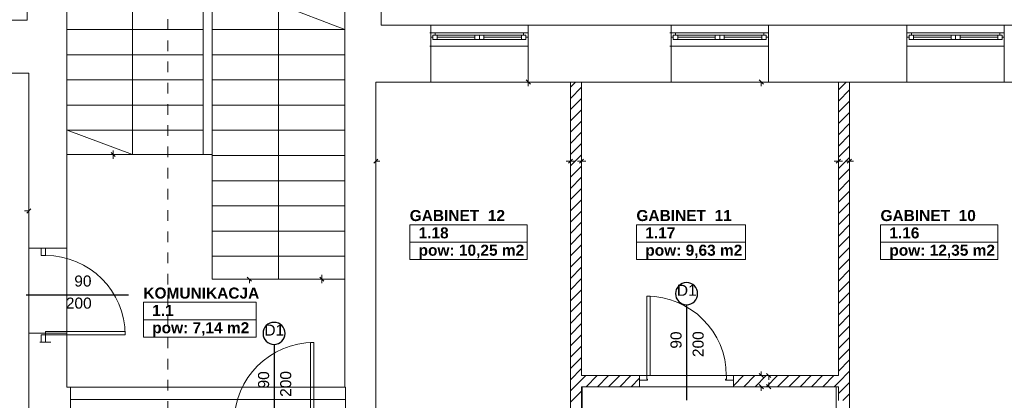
# Model space of a CAD drawing. Header units: millimetres. Extents: x 204754 to 499005, y -178579 to -103222.
# Tile 86 of 178: x 265601 to 276724, y -130740 to -126434. Entities that reach past the tile are written whole.
import ezdxf
from ezdxf.enums import TextEntityAlignment as Align

# ---------------------------------------------------------------- set-up
doc = ezdxf.new("R2010")
doc.units = ezdxf.units.MM
doc.header["$MEASUREMENT"] = 0
doc.linetypes.add('Przerywana', pattern=[240, 120, -120])
doc.layers.get('0').update_dxf_attribs({"color": 252, "lineweight": 5})
for name, color, linetype, lineweight in [('840-G Znaczniki ogólne_Nr_pióra__3', 252, 'Continuous', 5), ('Nowe_! NAZWY POM', 252, 'Continuous', 5), ('Nowe_! NAZWY POM_Nr_pióra__19', 252, 'Continuous', 5), ('Nowe_220-A Ściany', 252, 'Continuous', 5), ('Nowe_220-A Ściany_Nr_pióra__112', 252, 'Continuous', 5), ('Nowe_220-A Ściany_Nr_pióra__93', 252, 'Continuous', 5), ('Nowe_Drzwi ARCHICAD_Nr_pióra__168', 252, 'Continuous', 5), ('Nowe_Metryczki pomieszczeń ARCHICADa_Nr_pióra__13', 252, 'Continuous', 5), ('Nowe_Nowe_220(1)-A Ściany zewnętrzne_Nr_pióra__57', 252, 'Continuous', 5), ('Nowe_Okna ARCHICADa_Nr_pióra__112', 252, 'Continuous', 5), ('Nowe_Okna ARCHICADa_Nr_pióra__23', 252, 'Continuous', 5), ('Nowe_Okna ARCHICADa_Nr_pióra__3', 252, 'Continuous', 5), ('Nowe_Znaczniki drzwi ARCHICADa', 252, 'Continuous', 5), ('Nowe_Znaczniki drzwi ARCHICADa_Nr_pióra__111', 252, 'Continuous', 5), ('Nowe_Znaczniki drzwi ARCHICADa_Nr_pióra__141', 252, 'Continuous', 5)]:
    doc.layers.add(name, color=color, linetype=linetype, lineweight=lineweight)
doc.styles.add('GENERATED_STYLE_1', font='arial.ttf')
doc.styles.add('GENERATED_STYLE_2', font='arialbd.ttf')

# ---------------------------------------------------------------- blocks, each defined once
blk = doc.blocks.new('GABINET  12_1.18_15', base_point=(270670, -128853))
at = {"layer": 'Nowe_Metryczki pomieszczeń ARCHICADa_Nr_pióra__13', "color": 7, "linetype": 'Continuous', "lineweight": 13}
for p, q in [((270007, -128754), (270007, -129147)), ((270007, -128754), (271333, -128754)), ((271333, -128754), (271333, -129147)), ((270007, -128951), (271333, -128951)), ((270007, -129147), (271333, -129147))]:
    blk.add_line(p, q, dxfattribs=at)
at = {"layer": 'Nowe_Metryczki pomieszczeń ARCHICADa_Nr_pióra__13', "color": 7, "lineweight": 13, "style": 'GENERATED_STYLE_2'}
for tag, p in [('ROOM_NAME', (270007, -128587)), ('ROOM_NUMBER', (270107, -128783)), ('ROOM_CALC_AREA', (270107, -128979))]:
    blk.add_attdef(tag, text='', height=125, dxfattribs=at).set_placement(p, align=Align.TOP_LEFT)
blk = doc.blocks.new('GABINET  11_1.17_16', base_point=(273184, -128853))
at = {"layer": 'Nowe_Metryczki pomieszczeń ARCHICADa_Nr_pióra__13', "color": 7, "linetype": 'Continuous', "lineweight": 13}
for p, q in [((272568, -128754), (272568, -129147)), ((272568, -128754), (273799, -128754)), ((273799, -128754), (273799, -129147)), ((272568, -128951), (273799, -128951)), ((272568, -129147), (273799, -129147))]:
    blk.add_line(p, q, dxfattribs=at)
at = {"layer": 'Nowe_Metryczki pomieszczeń ARCHICADa_Nr_pióra__13', "color": 7, "lineweight": 13, "style": 'GENERATED_STYLE_2'}
for tag, p in [('ROOM_NAME', (272568, -128587)), ('ROOM_NUMBER', (272668, -128783)), ('ROOM_CALC_AREA', (272668, -128979))]:
    blk.add_attdef(tag, text='', height=125, dxfattribs=at).set_placement(p, align=Align.TOP_LEFT)
blk = doc.blocks.new('GABINET  10_1.16_26', base_point=(275988, -128853))
at = {"layer": 'Nowe_Metryczki pomieszczeń ARCHICADa_Nr_pióra__13', "color": 7, "linetype": 'Continuous', "lineweight": 13}
for p, q in [((275325, -128754), (275325, -129147)), ((275325, -128754), (276651, -128754)), ((276651, -128754), (276651, -129147)), ((275325, -128951), (276651, -128951)), ((275325, -129147), (276651, -129147))]:
    blk.add_line(p, q, dxfattribs=at)
at = {"layer": 'Nowe_Metryczki pomieszczeń ARCHICADa_Nr_pióra__13', "color": 7, "lineweight": 13, "style": 'GENERATED_STYLE_2'}
for tag, p in [('ROOM_NAME', (275325, -128587)), ('ROOM_NUMBER', (275425, -128783)), ('ROOM_CALC_AREA', (275425, -128979))]:
    blk.add_attdef(tag, text='', height=125, dxfattribs=at).set_placement(p, align=Align.TOP_LEFT)
blk = doc.blocks.new('KOMUNIKACJA_1.1_37', base_point=(267635, -129730))
at = {"layer": 'Nowe_Metryczki pomieszczeń ARCHICADa_Nr_pióra__13', "color": 7, "linetype": 'Continuous', "lineweight": 13}
for p, q in [((266998, -129631), (266998, -130024)), ((266998, -129631), (268272, -129631)), ((268272, -129631), (268272, -130024)), ((266998, -129828), (268272, -129828)), ((266998, -130024), (268272, -130024))]:
    blk.add_line(p, q, dxfattribs=at)
at = {"layer": 'Nowe_Metryczki pomieszczeń ARCHICADa_Nr_pióra__13', "color": 7, "lineweight": 13, "style": 'GENERATED_STYLE_2'}
for tag, p in [('ROOM_NAME', (266998, -129464)), ('ROOM_NUMBER', (267098, -129660)), ('ROOM_CALC_AREA', (267098, -129856))]:
    blk.add_attdef(tag, text='', height=125, dxfattribs=at).set_placement(p, align=Align.TOP_LEFT)
blk = doc.blocks.new('D Marker 11_28')
at = {"layer": 'Nowe_Znaczniki drzwi ARCHICADa_Nr_pióra__111', "color": 7, "linetype": 'Continuous', "lineweight": 25}
blk.add_line((0, -927), (0, 154), dxfattribs=at)
at = {"layer": 'Nowe_Znaczniki drzwi ARCHICADa_Nr_pióra__141', "color": 7, "linetype": 'Continuous', "lineweight": 25}
for start, end in [(0, 180), (180, 0)]:
    blk.add_arc((0, -1052), 125, start, end, dxfattribs=at)
at = {"layer": 'Nowe_Znaczniki drzwi ARCHICADa_Nr_pióra__141', "color": 7, "lineweight": 25, "style": 'GENERATED_STYLE_1'}
for tag, rotation, p in [('AC_MarkerText_4', 90, (-20, -538)), ('AC_WIDO_B_SIZE', 90, (230, -538)), ('AC_MarkerText_1', 360, (-109, -1115))]:
    blk.add_attdef(tag, text='', height=125, rotation=rotation, dxfattribs=at).set_placement(p, align=Align.BOTTOM_LEFT)
blk = doc.blocks.new('D Marker 11_2')
at = {"layer": 'Nowe_Znaczniki drzwi ARCHICADa_Nr_pióra__111', "color": 7, "linetype": 'Continuous', "lineweight": 25}
blk.add_line((0, 876), (0, -279), dxfattribs=at)
at = {"layer": 'Nowe_Znaczniki drzwi ARCHICADa_Nr_pióra__141', "color": 7, "lineweight": 25, "style": 'GENERATED_STYLE_1'}
for tag, p in [('AC_MarkerText_4', (-20, 305)), ('AC_WIDO_B_SIZE', (230, 210))]:
    blk.add_attdef(tag, text='', height=125, rotation=90, dxfattribs=at).set_placement(p, align=Align.BOTTOM_LEFT)
blk = doc.blocks.new('podkład 20251118')
at = {"color": 252, "linetype": 'Continuous', "lineweight": 5}
for p, q in [((271370, -127163), (271322, -127116)), ((274002, -127163), (273954, -127116)), ((271346, -127140), (271346, -127187)), ((273978, -127140), (273978, -127187)), ((266680, -127983), (266633, -127936)), ((266633, -127936), (266680, -127983)), ((266657, -127960), (266657, -127912)), ((266657, -127960), (266657, -128007)), ((269647, -128010), (269600, -128058)), ((271800, -128058), (271847, -128010)), ((271847, -128010), (271800, -128058)), ((271925, -128058), (271972, -128010)), ((271972, -128010), (271925, -128058)), ((274825, -128058), (274872, -128010)), ((274872, -128010), (274825, -128058)), ((274950, -128058), (274997, -128010)), ((274997, -128010), (274950, -128058)), ((269624, -128034), (269671, -128034)), ((271824, -128034), (271776, -128034)), ((271824, -128034), (271871, -128034)), ((271949, -128034), (271901, -128034)), ((271949, -128034), (271996, -128034)), ((274849, -128034), (274801, -128034)), ((274849, -128034), (274896, -128034)), ((274974, -128034), (274926, -128034)), ((274974, -128034), (275021, -128034)), ((265681, -128621), (265729, -128574)), ((265705, -128598), (265657, -128598)), ((268220, -129392), (268172, -129345)), ((269037, -129392), (268990, -129345)), ((268990, -129345), (269037, -129392)), ((269014, -129369), (269014, -129321)), ((268196, -129369), (268196, -129416)), ((269014, -129369), (269014, -129416)), ((273954, -130436), (274002, -130483)), ((273978, -130460), (273978, -130412)), ((274085, -130483), (274038, -130436)), ((274062, -130460), (274062, -130507)), ((274002, -130608), (273954, -130561)), ((274038, -130561), (274085, -130608)), ((274062, -130585), (274062, -130537)), ((273978, -130585), (273978, -130632))]:
    blk.add_line(p, q, dxfattribs=at)
at = {"layer": '840-G Znaczniki ogólne_Nr_pióra__3', "color": 252, "linetype": 'Przerywana', "lineweight": 5}
blk.add_line((267274, -121149), (267274, -142839), dxfattribs=at)
at = {"layer": 'Nowe_! NAZWY POM_Nr_pióra__19', "color": 252, "linetype": 'Continuous', "lineweight": 5}
for p, q in [((265705, -127038), (263960, -127038)), ((265705, -128538), (265705, -127038)), ((269624, -127140), (269624, -128640)), ((270234, -127140), (269624, -127140)), ((271354, -127140), (270234, -127140)), ((271824, -127140), (271354, -127140)), ((271824, -131800), (271824, -127140)), ((272944, -127140), (271949, -127140)), ((271949, -127140), (271949, -130460)), ((274074, -127140), (272944, -127140)), ((274849, -127140), (274074, -127140)), ((274849, -130460), (274849, -127140)), ((275614, -127140), (274974, -127140)), ((274974, -127140), (274974, -131800)), ((276724, -127140), (275614, -127140)), ((267774, -127960), (266134, -127960)), ((266134, -127960), (266134, -130590)), ((267774, -129369), (267774, -127960)), ((265705, -131888), (265705, -128538)), ((269624, -128640), (269624, -131800)), ((269274, -129369), (267774, -129369)), ((269274, -130590), (269274, -129369)), ((271949, -130460), (274849, -130460)), ((266134, -130590), (266174, -130590)), ((266174, -130590), (266174, -130910)), ((269281, -130590), (269274, -130590)), ((269281, -130910), (269281, -130590)), ((274823, -130585), (271957, -130585)), ((271957, -130585), (271957, -132320)), ((274823, -131800), (274823, -130585))]:
    blk.add_line(p, q, dxfattribs=at)
at = {"layer": 'Nowe_220-A Ściany', "color": 252, "linetype": 'Continuous', "lineweight": 5}
for p, q in [((271824, -127197), (271881, -127140)), ((271824, -127324), (271949, -127199)), ((274849, -127226), (274936, -127140)), ((274849, -127354), (274974, -127229)), ((271824, -127451), (271949, -127326)), ((271824, -127578), (271949, -127453)), ((274849, -127481), (274974, -127356)), ((274849, -127608), (274974, -127483)), ((271824, -127706), (271949, -127581)), ((274849, -127735), (274974, -127610)), ((271824, -127833), (271949, -127708)), ((274849, -127863), (274974, -127738)), ((271824, -127960), (271949, -127835)), ((274849, -127990), (274974, -127865)), ((271824, -128088), (271949, -127963)), ((274849, -128117), (274974, -127992)), ((271824, -128215), (271949, -128090)), ((274849, -128245), (274974, -128120)), ((271824, -128342), (271949, -128217)), ((271824, -128469), (271949, -128344)), ((274849, -128372), (274974, -128247)), ((274849, -128499), (274974, -128374)), ((271824, -128597), (271949, -128472)), ((274849, -128626), (274974, -128501)), ((271824, -128724), (271949, -128599)), ((274849, -128754), (274974, -128629)), ((271824, -128851), (271949, -128726)), ((274849, -128881), (274974, -128756)), ((271824, -128979), (271949, -128854)), ((274849, -129008), (274974, -128883)), ((265927, -129020), (265929, -129018)), ((271824, -129106), (271949, -128981)), ((274849, -129136), (274974, -129011)), ((271824, -129233), (271949, -129108)), ((271824, -129360), (271949, -129235)), ((274849, -129263), (274974, -129138)), ((274849, -129390), (274974, -129265)), ((271824, -129488), (271949, -129363)), ((274849, -129517), (274974, -129392)), ((271824, -129615), (271949, -129490)), ((274849, -129645), (274974, -129520)), ((271824, -129742), (271949, -129617)), ((274849, -129772), (274974, -129647)), ((271824, -129869), (271949, -129744)), ((274849, -129899), (274974, -129774)), ((271824, -129997), (271949, -129872)), ((274849, -130026), (274974, -129901)), ((271824, -130124), (271949, -129999)), ((271824, -130251), (271949, -130126)), ((274849, -130154), (274974, -130029)), ((274849, -130281), (274974, -130156)), ((271824, -130379), (271949, -130254)), ((274849, -130408), (274974, -130283)), ((271824, -130506), (271949, -130381)), ((271949, -130508), (271997, -130460)), ((272000, -130585), (272125, -130460)), ((272127, -130585), (272252, -130460)), ((272254, -130585), (272379, -130460)), ((272381, -130585), (272506, -130460)), ((273664, -130574), (273779, -130460)), ((273782, -130585), (273907, -130460)), ((273909, -130585), (274034, -130460)), ((274036, -130585), (274161, -130460)), ((274163, -130585), (274288, -130460)), ((274291, -130585), (274416, -130460)), ((274418, -130585), (274543, -130460)), ((274545, -130585), (274670, -130460)), ((274673, -130585), (274798, -130460)), ((274849, -130536), (274974, -130411)), ((271824, -130633), (271949, -130508)), ((272509, -130585), (272604, -130489)), ((274800, -130585), (274849, -130536)), ((274849, -130663), (274974, -130538)), ((271824, -130760), (271949, -130635)), ((274899, -130740), (274974, -130665))]:
    blk.add_line(p, q, dxfattribs=at)
at = {"layer": 'Nowe_220-A Ściany_Nr_pióra__112', "color": 252, "linetype": 'Continuous', "lineweight": 5}
for p, q in [((270244, -126583), (270234, -126583)), ((270244, -126633), (270244, -126583)), ((270244, -126733), (270244, -126633)), ((271344, -126633), (271344, -126583)), ((271344, -126733), (271344, -126633)), ((272959, -126583), (272944, -126583)), ((272959, -126633), (272959, -126583)), ((272959, -126733), (272959, -126633)), ((274059, -126633), (274059, -126583)), ((274059, -126733), (274059, -126633)), ((275624, -126633), (275624, -126583)), ((275624, -126733), (275624, -126633)), ((276724, -126633), (276724, -126583)), ((276724, -126733), (276724, -126633)), ((270234, -126733), (270244, -126733)), ((272944, -126733), (272959, -126733))]:
    blk.add_line(p, q, dxfattribs=at)
at = {"layer": 'Nowe_220-A Ściany_Nr_pióra__93', "color": 252, "linetype": 'Continuous', "lineweight": 5}
for p, q in [((271824, -127140), (271824, -131800)), ((271949, -127140), (271824, -127140)), ((271949, -130460), (271949, -127140)), ((274849, -127140), (274849, -130460)), ((274974, -127140), (274849, -127140)), ((274974, -130740), (274974, -127140)), ((265954, -129018), (265829, -129018)), ((265844, -129020), (265829, -129020)), ((265894, -129020), (265844, -129020)), ((265954, -129020), (265894, -129020)), ((265954, -129020), (265954, -129018)), ((265844, -130080), (265829, -130080)), ((265894, -130080), (265844, -130080)), ((265954, -130080), (265894, -130080)), ((272604, -130460), (271949, -130460)), ((272604, -130460), (272604, -130510)), ((273664, -130460), (273664, -130510)), ((274849, -130460), (273664, -130460)), ((272604, -130510), (272604, -130585)), ((273664, -130510), (273664, -130585)), ((271949, -131800), (271949, -130585)), ((271949, -130585), (272604, -130585)), ((273664, -130585), (274849, -130585)), ((274849, -130585), (274849, -130740))]:
    blk.add_line(p, q, dxfattribs=at)
at = {"layer": 'Nowe_Drzwi ARCHICAD_Nr_pióra__168', "color": 252, "linetype": 'Continuous', "lineweight": 5}
for p, q in [((265894, -129020), (265844, -129020)), ((265844, -129020), (265844, -129100)), ((265894, -129020), (265844, -129020)), ((265894, -129100), (265894, -129020)), ((265844, -129100), (265854, -129100)), ((265854, -129100), (265894, -129100)), ((272684, -129560), (272724, -129560)), ((272684, -130460), (272684, -129560)), ((272724, -129560), (272724, -130460)), ((265854, -130000), (265844, -130000)), ((265844, -130000), (265844, -130080)), ((265894, -130000), (265854, -130000)), ((266794, -129960), (265894, -129960)), ((265894, -129960), (265894, -130000)), ((265894, -130080), (265894, -130000)), ((265894, -130000), (266794, -130000)), ((266794, -130000), (266794, -129960)), ((265844, -130080), (265894, -130080)), ((265894, -130080), (265844, -130080)), ((268925, -130085), (268885, -130085)), ((268885, -130085), (268885, -130985)), ((268925, -130985), (268925, -130085)), ((272604, -130510), (272604, -130460)), ((272604, -130460), (272684, -130460)), ((272604, -130460), (272604, -130510)), ((272684, -130460), (272684, -130500)), ((272724, -130460), (272684, -130460)), ((273584, -130500), (273584, -130460)), ((273584, -130460), (273664, -130460)), ((273664, -130460), (273664, -130510)), ((273664, -130460), (273664, -130510)), ((272684, -130510), (272604, -130510)), ((272684, -130500), (272694, -130500)), ((272694, -130510), (272684, -130510)), ((272694, -130500), (272694, -130510)), ((273574, -130510), (273574, -130500)), ((273574, -130500), (273584, -130500)), ((273584, -130510), (273574, -130510)), ((273664, -130510), (273584, -130510))]:
    blk.add_line(p, q, dxfattribs=at)
for centre, major_axis, start_param, end_param in [((265894, -130000), (636, 636), 5.497787, 7.068583), ((268925, -130985), (-636, 636), -0.785398, 0.785398)]:
    blk.add_ellipse(centre, major_axis=major_axis, ratio=1, start_param=start_param, end_param=end_param, dxfattribs=at)
at = {"layer": 'Nowe_Drzwi ARCHICAD_Nr_pióra__168', "color": 252, "linetype": 'Continuous', "lineweight": 5, "extrusion": (0, 0, -1)}
blk.add_ellipse((272684, -130460), major_axis=(636, 636), ratio=1, start_param=-0.785398, end_param=0.785398, dxfattribs=at)
at = {"layer": 'Nowe_Nowe_220(1)-A Ściany zewnętrzne_Nr_pióra__57', "color": 252, "linetype": 'Continuous', "lineweight": 5}
for p, q in [((265684, -124260), (265684, -126438)), ((269684, -124260), (269684, -126495)), ((266134, -124660), (266134, -130590)), ((266134, -124660), (266134, -129990)), ((269274, -124660), (269274, -130590)), ((266875, -126260), (266875, -127960)), ((267674, -127960), (267674, -126260)), ((267774, -126260), (267774, -129369)), ((268524, -129369), (268524, -126260)), ((268524, -126260), (269274, -126545)), ((257274, -126438), (265684, -126438)), ((267674, -126545), (266137, -126545)), ((269274, -126545), (267774, -126545)), ((269684, -126495), (278344, -126495)), ((270244, -127140), (270244, -126495)), ((271344, -127140), (271344, -126495)), ((272959, -127140), (272959, -126495)), ((274059, -127140), (274059, -126495)), ((275624, -127140), (275624, -126495)), ((276724, -127140), (276724, -126495)), ((267674, -126830), (266137, -126830)), ((269274, -126830), (267774, -126830)), ((263364, -127038), (265705, -127038)), ((265705, -127038), (265705, -131888)), ((267674, -127115), (266137, -127115)), ((269274, -127115), (267774, -127115)), ((269624, -127140), (277624, -127140)), ((269624, -131800), (269624, -127140)), ((267674, -127400), (266137, -127400)), ((269274, -127400), (267774, -127400)), ((267674, -127685), (266137, -127685)), ((266875, -127960), (266137, -127685)), ((269274, -127685), (267774, -127685)), ((266134, -127960), (267774, -127960)), ((269274, -127970), (267774, -127970)), ((269274, -128255), (267774, -128255)), ((269274, -128540), (267774, -128540)), ((269274, -128825), (267774, -128825)), ((265705, -129018), (266134, -129018)), ((269274, -129110), (267774, -129110)), ((267774, -129369), (269274, -129369)), ((265705, -129978), (266134, -129978)), ((266134, -130590), (269274, -130590)), ((266174, -138720), (266174, -130730)), ((266174, -130730), (269281, -130730)), ((269281, -135370), (269281, -130730))]:
    blk.add_line(p, q, dxfattribs=at)
at = {"layer": 'Nowe_Okna ARCHICADa_Nr_pióra__112', "color": 252, "linetype": 'Continuous', "lineweight": 5}
for p, q in [((270244, -126633), (270244, -126583)), ((270244, -126633), (270244, -126583)), ((270244, -126733), (270244, -126633)), ((271344, -126633), (271344, -126583)), ((271344, -126633), (271344, -126583)), ((271344, -126733), (271344, -126633)), ((272959, -126633), (272959, -126583)), ((272959, -126633), (272959, -126583)), ((272959, -126733), (272959, -126633)), ((274059, -126633), (274059, -126583)), ((274059, -126633), (274059, -126583)), ((274059, -126733), (274059, -126633)), ((275624, -126633), (275624, -126583)), ((275624, -126633), (275624, -126583)), ((275624, -126733), (275624, -126633)), ((276724, -126633), (276724, -126583)), ((276724, -126633), (276724, -126583)), ((276724, -126733), (276724, -126633))]:
    blk.add_line(p, q, dxfattribs=at)
at = {"layer": 'Nowe_Okna ARCHICADa_Nr_pióra__23', "color": 252, "linetype": 'Continuous', "lineweight": 5}
for p, q in [((270294, -126583), (270244, -126583)), ((270244, -126633), (270269, -126633)), ((270269, -126633), (270269, -126608)), ((270269, -126608), (270294, -126608)), ((270319, -126608), (270269, -126608)), ((270269, -126608), (270269, -126658)), ((270269, -126658), (270319, -126658)), ((270294, -126608), (270294, -126583)), ((270319, -126658), (270319, -126608)), ((270744, -126608), (270319, -126608)), ((270319, -126633), (270744, -126633)), ((270319, -126658), (270744, -126658)), ((270794, -126608), (270744, -126608)), ((270744, -126608), (270744, -126658)), ((270744, -126658), (270794, -126658)), ((270794, -126658), (270794, -126608)), ((270844, -126608), (270794, -126608)), ((270794, -126608), (270794, -126658)), ((270794, -126658), (270844, -126658)), ((270844, -126658), (270844, -126608)), ((271269, -126608), (270844, -126608)), ((270844, -126633), (271269, -126633)), ((270844, -126658), (271269, -126658)), ((271319, -126608), (271269, -126608)), ((271269, -126608), (271269, -126658)), ((271269, -126658), (271319, -126658)), ((271344, -126583), (271294, -126583)), ((271294, -126583), (271294, -126608)), ((271294, -126608), (271319, -126608)), ((271319, -126608), (271319, -126633)), ((271319, -126658), (271319, -126608)), ((271319, -126633), (271344, -126633)), ((273009, -126583), (272959, -126583)), ((272959, -126633), (272984, -126633)), ((272984, -126633), (272984, -126608)), ((272984, -126608), (273009, -126608)), ((273034, -126608), (272984, -126608)), ((272984, -126608), (272984, -126658)), ((272984, -126658), (273034, -126658)), ((273009, -126608), (273009, -126583)), ((273034, -126658), (273034, -126608)), ((273459, -126608), (273034, -126608)), ((273034, -126633), (273459, -126633)), ((273034, -126658), (273459, -126658)), ((273509, -126608), (273459, -126608)), ((273459, -126608), (273459, -126658)), ((273459, -126658), (273509, -126658)), ((273509, -126658), (273509, -126608)), ((273559, -126608), (273509, -126608)), ((273509, -126608), (273509, -126658)), ((273509, -126658), (273559, -126658)), ((273559, -126658), (273559, -126608)), ((273984, -126608), (273559, -126608)), ((273559, -126633), (273984, -126633)), ((273559, -126658), (273984, -126658)), ((274034, -126608), (273984, -126608)), ((273984, -126608), (273984, -126658)), ((273984, -126658), (274034, -126658)), ((274059, -126583), (274009, -126583)), ((274009, -126583), (274009, -126608)), ((274009, -126608), (274034, -126608)), ((274034, -126608), (274034, -126633)), ((274034, -126658), (274034, -126608)), ((274034, -126633), (274059, -126633)), ((275674, -126583), (275624, -126583)), ((275624, -126633), (275649, -126633)), ((275649, -126633), (275649, -126608)), ((275649, -126608), (275674, -126608)), ((275699, -126608), (275649, -126608)), ((275649, -126608), (275649, -126658)), ((275649, -126658), (275699, -126658)), ((275674, -126608), (275674, -126583)), ((275699, -126658), (275699, -126608)), ((276124, -126608), (275699, -126608)), ((275699, -126633), (276124, -126633)), ((275699, -126658), (276124, -126658)), ((276174, -126608), (276124, -126608)), ((276124, -126608), (276124, -126658)), ((276124, -126658), (276174, -126658)), ((276174, -126658), (276174, -126608)), ((276224, -126608), (276174, -126608)), ((276174, -126608), (276174, -126658)), ((276174, -126658), (276224, -126658)), ((276224, -126658), (276224, -126608)), ((276649, -126608), (276224, -126608)), ((276224, -126633), (276649, -126633)), ((276224, -126658), (276649, -126658)), ((276699, -126608), (276649, -126608)), ((276649, -126608), (276649, -126658)), ((276649, -126658), (276699, -126658)), ((276724, -126583), (276674, -126583)), ((276674, -126583), (276674, -126608)), ((276674, -126608), (276699, -126608)), ((276699, -126608), (276699, -126633)), ((276699, -126658), (276699, -126608)), ((276699, -126633), (276724, -126633))]:
    blk.add_line(p, q, dxfattribs=at)
at = {"layer": 'Nowe_Okna ARCHICADa_Nr_pióra__3', "color": 252, "linetype": 'Continuous', "lineweight": 5}
for p, q in [((270244, -126583), (271344, -126583)), ((270794, -126583), (270294, -126583)), ((270319, -126658), (270744, -126658)), ((271294, -126583), (270794, -126583)), ((270844, -126658), (271269, -126658)), ((272959, -126583), (274059, -126583)), ((273509, -126583), (273009, -126583)), ((273034, -126658), (273459, -126658)), ((274009, -126583), (273509, -126583)), ((273559, -126658), (273984, -126658)), ((275624, -126583), (276724, -126583)), ((276174, -126583), (275674, -126583)), ((275699, -126658), (276124, -126658)), ((276674, -126583), (276174, -126583)), ((276224, -126658), (276649, -126658)), ((270244, -126733), (271344, -126733)), ((272959, -126733), (274059, -126733)), ((275624, -126733), (276724, -126733))]:
    blk.add_line(p, q, dxfattribs=at)
at = {"layer": 'Nowe_! NAZWY POM', "color": 7, "linetype": 'Continuous', "lineweight": 13}
for name, p, values in [('GABINET  12_1.18_15', (270670, -128853), {'ROOM_NAME': 'GABINET  12', 'ROOM_NUMBER': '1.18', 'ROOM_CALC_AREA': 'pow: 10,25 m2'}), ('GABINET  11_1.17_16', (273184, -128853), {'ROOM_NAME': 'GABINET  11', 'ROOM_NUMBER': '1.17', 'ROOM_CALC_AREA': 'pow: 9,63 m2'}), ('GABINET  10_1.16_26', (275988, -128853), {'ROOM_NAME': 'GABINET  10', 'ROOM_NUMBER': '1.16', 'ROOM_CALC_AREA': 'pow: 12,35 m2'}), ('KOMUNIKACJA_1.1_37', (267635, -129730), {'ROOM_NAME': 'KOMUNIKACJA', 'ROOM_NUMBER': '1.1', 'ROOM_CALC_AREA': 'pow: 7,14 m2'})]:
    blk.add_blockref(name, p, dxfattribs=at).add_auto_attribs(values)
at = {"layer": 'Nowe_Znaczniki drzwi ARCHICADa', "color": 7, "linetype": 'Continuous', "lineweight": 25}
ref = blk.add_blockref('D Marker 11_2', (265954, -129550), dxfattribs=dict(at, rotation=270))
ref.add_attrib('AC_MarkerText_4', '90', dxfattribs={"layer": 'Nowe_Znaczniki drzwi ARCHICADa_Nr_pióra__141', "color": 7, "lineweight": 25, "height": 125, "rotation": 360, "style": 'GENERATED_STYLE_1'}).set_placement((266218, -129490), align=Align.BOTTOM_LEFT)
ref.add_attrib('AC_WIDO_B_SIZE', '200', dxfattribs={"layer": 'Nowe_Znaczniki drzwi ARCHICADa_Nr_pióra__141', "color": 7, "lineweight": 25, "height": 125, "rotation": 360, "style": 'GENERATED_STYLE_1'}).set_placement((266123, -129740), align=Align.BOTTOM_LEFT)
ref = blk.add_blockref('D Marker 11_28', (273134, -130585), dxfattribs=dict(at, rotation=180))
ref.add_attrib('AC_MarkerText_1', 'D1', dxfattribs={"layer": 'Nowe_Znaczniki drzwi ARCHICADa_Nr_pióra__141', "color": 7, "lineweight": 25, "height": 125, "rotation": 360, "style": 'GENERATED_STYLE_1'}).set_placement((273025, -129595), align=Align.BOTTOM_LEFT)
ref.add_attrib('AC_MarkerText_4', '90', dxfattribs={"layer": 'Nowe_Znaczniki drzwi ARCHICADa_Nr_pióra__141', "color": 7, "lineweight": 25, "height": 125, "rotation": 90, "style": 'GENERATED_STYLE_1'}).set_placement((273115, -130155), align=Align.BOTTOM_LEFT)
ref.add_attrib('AC_WIDO_B_SIZE', '200', dxfattribs={"layer": 'Nowe_Znaczniki drzwi ARCHICADa_Nr_pióra__141', "color": 7, "lineweight": 25, "height": 125, "rotation": 90, "style": 'GENERATED_STYLE_1'}).set_placement((273365, -130250), align=Align.BOTTOM_LEFT)
ref = blk.add_blockref('D Marker 11_28', (268475, -131035), dxfattribs=dict(at, rotation=180))
ref.add_attrib('AC_MarkerText_1', 'D1', dxfattribs={"layer": 'Nowe_Znaczniki drzwi ARCHICADa_Nr_pióra__141', "color": 7, "lineweight": 25, "height": 125, "rotation": 360, "style": 'GENERATED_STYLE_1'}).set_placement((268366, -130045), align=Align.BOTTOM_LEFT)
ref.add_attrib('AC_MarkerText_4', '90', dxfattribs={"layer": 'Nowe_Znaczniki drzwi ARCHICADa_Nr_pióra__141', "color": 7, "lineweight": 25, "height": 125, "rotation": 90, "style": 'GENERATED_STYLE_1'}).set_placement((268456, -130605), align=Align.BOTTOM_LEFT)
ref.add_attrib('AC_WIDO_B_SIZE', '200', dxfattribs={"layer": 'Nowe_Znaczniki drzwi ARCHICADa_Nr_pióra__141', "color": 7, "lineweight": 25, "height": 125, "rotation": 90, "style": 'GENERATED_STYLE_1'}).set_placement((268706, -130700), align=Align.BOTTOM_LEFT)

msp = doc.modelspace()

# ---------------------------------------------------------------- block references
msp.add_blockref('podkład 20251118', (0, 0))

doc.saveas('drawing.dxf')
